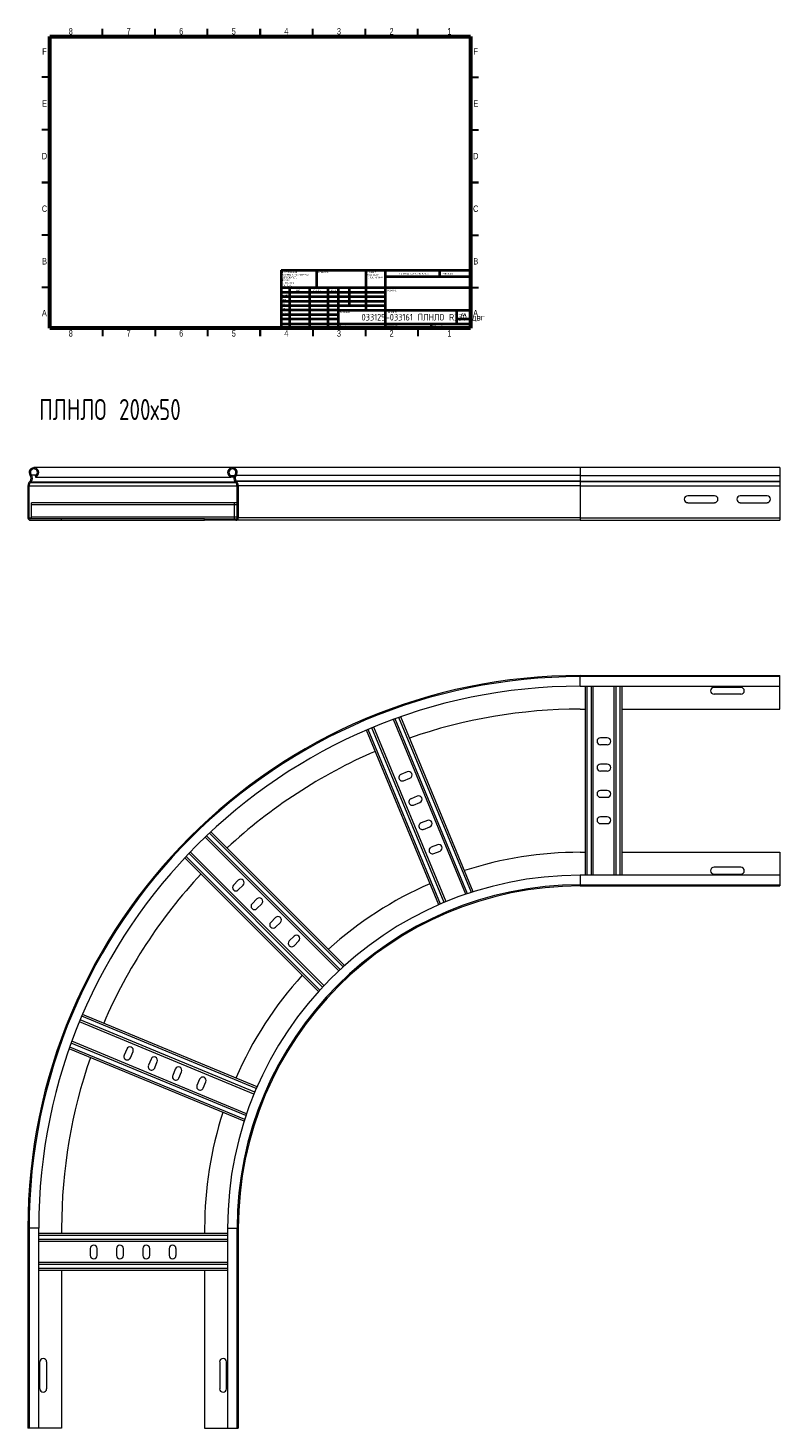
# Model space of a CAD drawing. Header units: millimetres. Extents: x -45 to 12912, y -6292 to 295.
# Tile 4 of 13: x -11 to 704, y -1035 to 295. Entities that reach past the tile are written whole.
import ezdxf

# ---------------------------------------------------------------- set-up
doc = ezdxf.new("R2010")
doc.units = ezdxf.units.MM
doc.styles.add('SLDTEXTSTYLE0', font='TXT', dxfattribs={"width": 0.7, "bigfont": 'bigfont'})
doc.styles.add('SLDTEXTSTYLE1', font='TXT', dxfattribs={"width": 0.75, "bigfont": 'bigfont'})
doc.styles.add('SLDTEXTSTYLE2', font='TXT', dxfattribs={"width": 0.75})
doc.styles.add('SLDTEXTSTYLE3', font='TXT', dxfattribs={"width": 0.681818, "bigfont": 'bigfont'})

# ---------------------------------------------------------------- blocks, each defined once
blk = doc.blocks.new('SW_NOTE_0')
at = {"color": 0, "linetype": 'Continuous', "lineweight": 0, "char_height": 1.5, "attachment_point": 1, "style": 'SLDTEXTSTYLE1'}
for s, insert in [('\\M+18452\\M+18443\\M+1844C\\M+18440\\M+18444\\M+18449\\M+18453\\M+1845D', (0, 1.9)), ('\\M+18448\\M+18440\\M+18454\\M+18452\\M+18445\\M+1844E\\M+18457\\M+1845C \\M+18449', (0, -0.6)), ('\\M+1844F\\M+18452\\M+18453\\M+18451\\M+1845C\\M+18445 \\M+1844B\\M+18451\\M+1844F\\M+1844D\\M+1844B\\M+18449', (0, -3.1))]:
    blk.add_mtext(s, dxfattribs=dict(at, insert=insert))
blk = doc.blocks.new('SW_NOTE_1')
at = {"color": 0, "linetype": 'Continuous', "lineweight": 0, "char_height": 1.5, "attachment_point": 1, "style": 'SLDTEXTSTYLE1'}
for s, insert in [('\\M+18450\\M+1844F \\M+18454\\M+1844D\\M+1844F\\M+1844C\\M+18458\\M+18440\\M+1844E\\M+18449\\M+1845F:', (0, 1.9)), ('\\M+18451\\M+18440\\M+18448\\M+1844D\\M+18445\\M+18451\\M+1845C \\M+18442 \\M+1844D\\M+18449\\M+1844C\\M+1844C\\M+18449\\M+1844D\\M+18445\\M+18453\\M+18451\\M+18440\\M+18456', (0, -0.6)), ('\\M+18459\\M+18445\\M+18451\\M+1844F\\M+18456\\M+1844F\\M+18442\\M+18440\\M+18453\\M+1844F\\M+18452\\M+18453\\M+1845D:', (0, -3.1)), ('\\M+18444\\M+1844F\\M+18450\\M+18454\\M+18452\\M+1844B\\M+18449:', (0, -5.6)), ('\\M+1844C\\M+18449\\M+1844E\\M+18445\\M+1844A\\M+1844E\\M+1845C\\M+18445:', (1.7, -8.1)), ('\\M+18454\\M+18443\\M+1844C\\M+1844F\\M+18442\\M+1845C\\M+18445:', (1.7, -10.6))]:
    blk.add_mtext(s, dxfattribs=dict(at, insert=insert))

msp = doc.modelspace()

# ---------------------------------------------------------------- linework, layer by layer
at = {"color": 7, "linetype": 'Continuous', "lineweight": 30}
for p, q in [((60, 287), (60, 294.5)), ((110, 287), (110, 294.5)), ((160, 287), (160, 294.5)), ((210, 287), (210, 294.5)), ((210, 294.5), (210, 287)), ((260, 287), (260, 294.5)), ((310, 287), (310, 294.5)), ((360, 287), (360, 294.5)), ((10, 248.5), (2.5, 248.5)), ((410, 248.5), (417.5, 248.5)), ((10, 198.5), (2.5, 198.5)), ((410, 198.5), (417.5, 198.5)), ((10, 148.5), (2.5, 148.5)), ((2.5, 148.5), (10, 148.5)), ((410, 148.5), (417.5, 148.5)), ((417.5, 148.5), (410, 148.5)), ((10, 98.5), (2.5, 98.5)), ((410, 98.5), (417.5, 98.5)), ((10, 48.5), (2.5, 48.5)), ((410, 48.5), (417.5, 48.5)), ((60, 10), (60, 2.5)), ((110, 10), (110, 2.5)), ((160, 10), (160, 2.5)), ((210, 10), (210, 2.5)), ((210, 2.5), (210, 10)), ((260, 10), (260, 2.5)), ((310, 10), (310, 2.5)), ((360, 10), (360, 2.5))]:
    msp.add_line(p, q, dxfattribs=at)
at = {"color": 7, "linetype": 'Continuous', "lineweight": 60}
for p, q in [((10, 10), (10, 287)), ((10, 287), (410, 287)), ((410, 287), (410, 10)), ((410, 10), (10, 10))]:
    msp.add_line(p, q, dxfattribs=at)
at = {"color": 7, "linetype": 'Continuous', "lineweight": 40}
for p, q in [((230, 65.2), (410, 65.2)), ((230, 65.2), (230, 10)), ((263.8, 48.2), (263.8, 65.2)), ((310.6, 65.2), (310.6, 27)), ((328.8, 65.2), (328.8, 10)), ((410, 58.9), (328.8, 58.9)), ((380.8, 58.9), (380.8, 65.2)), ((410, 48.2), (230, 48.2)), ((328.8, 44), (230, 44)), ((237.8, 48.2), (237.8, 10)), ((257, 48.2), (257, 10)), ((274.4, 48.2), (274.4, 10)), ((284.6, 10), (284.6, 48.2)), ((295, 31.2), (295, 48.2)), ((328.8, 39.7), (230, 39.7)), ((328.8, 35.5), (230, 35.5)), ((328.8, 31.2), (230, 31.2)), ((284.6, 27), (230, 27)), ((284.6, 27), (410, 27)), ((397, 14.2), (397, 27)), ((284.6, 22.7), (230, 22.7)), ((284.6, 18.5), (230, 18.5)), ((230, 14.2), (410, 14.2)), ((373, 10), (373, 14.2)), ((410, 18.5), (397, 18.5))]:
    msp.add_line(p, q, dxfattribs=at)
at = {"color": 8, "linetype": 'Continuous', "lineweight": 15}
for p, q in [((-7.7, -129.2), (-2.5, -129.2)), ((514.2, -122.5), (514.2, -130)), ((-9.6, -139.8), (188, -139.8)), ((-8.2, -136.5), (186.7, -136.5)), ((-7.9, -136.1), (186.4, -136.1)), ((188, -157.7), (185.7, -157.7)), ((-9.6, -170.1), (-7.3, -170.1)), ((188, -169.5), (185.7, -169.5)), ((514.2, -321.1), (514.2, -320)), ((514.2, -330.2), (514.2, -321.1)), ((521, -509.8), (521, -330.2)), ((524.9, -509.8), (524.9, -330.2)), ((548.5, -509.8), (548.5, -330.2)), ((552.4, -509.8), (552.4, -330.2)), ((381.4, -537.2), (312.7, -371.3)), ((385, -535.7), (316.3, -369.8)), ((407.1, -527.4), (338.3, -361.2)), ((410.8, -526.1), (341.9, -359.9)), ((286.1, -599.4), (159.1, -472.4)), ((289, -596.8), (161.9, -469.7)), ((266.7, -618.9), (139.7, -491.9)), ((269.4, -616.1), (142.4, -489.1)), ((514.2, -509.8), (514.2, -518.9)), ((514.2, -518.9), (514.2, -520)), ((204.8, -716), (38.9, -647.3)), ((206.3, -712.4), (40.4, -643.7)), ((195.3, -741.8), (29.1, -673)), ((196.5, -738.1), (30.4, -669.3)), ((-9.6, -845), (-10.8, -845)), ((-0.5, -845), (-9.6, -845)), ((179, -845), (188.1, -845)), ((188.1, -845), (189.2, -845)), ((179, -852.1), (-0.5, -852.1)), ((179, -856), (-0.5, -856)), ((179, -879.6), (-0.5, -879.6)), ((179, -883.5), (-0.5, -883.5))]:
    msp.add_line(p, q, dxfattribs=at)
at = {"color": 7, "linetype": 'Continuous', "lineweight": 15}
for p, q in [((514.2, -122.5), (-5.1, -122.5)), ((-3.9, -130.2), (-3.5, -131.4)), ((-3.5, -131.4), (182, -131.4)), ((182.4, -130.2), (182, -131.4)), ((185.1, -131.4), (182, -131.4)), ((185.5, -130.2), (182.4, -130.2)), ((514.2, -122.5), (183.6, -122.5)), ((514.2, -130), (187.1, -130)), ((704.2, -122.5), (514.2, -122.5)), ((704.2, -122.5), (514.2, -122.5)), ((514.2, -130), (514.2, -135.3)), ((514.2, -130), (704.2, -130)), ((704.2, -122.5), (704.2, -130)), ((704.2, -130), (704.2, -135.3)), ((-10.8, -139.8), (-10.8, -170.1)), ((-9.6, -170.1), (-9.6, -139.8)), ((-8.8, -135.3), (-9.1, -135.7)), ((-8.2, -136.5), (-7.9, -136.1)), ((186.7, -136.5), (186.4, -136.1)), ((187.2, -135.3), (187.6, -135.7)), ((514.2, -135.3), (187.2, -135.3)), ((514.2, -135.7), (187.6, -135.7)), ((188, -170.1), (188, -139.8)), ((189.2, -139.8), (189.2, -170.1)), ((514.2, -139.8), (189.2, -139.8)), ((514.2, -135.3), (514.2, -135.7)), ((514.2, -135.3), (704.2, -135.3)), ((514.2, -135.7), (514.2, -139.8)), ((514.2, -135.7), (704.2, -135.7)), ((514.2, -139.8), (514.2, -170.1)), ((514.2, -139.8), (704.2, -139.8)), ((704.2, -135.3), (704.2, -135.7)), ((704.2, -135.7), (704.2, -139.8)), ((704.2, -139.8), (704.2, -170.1)), ((185.7, -155.9), (-7.3, -155.9)), ((-7.3, -157.7), (-7.3, -155.9)), ((185.7, -157.7), (-7.3, -157.7)), ((-7.3, -169.5), (-7.3, -157.7)), ((188, -155.9), (185.7, -155.9)), ((185.7, -157.7), (185.7, -155.9)), ((185.7, -169.5), (185.7, -157.7)), ((642, -149.3), (616.5, -149.3)), ((616.5, -155.8), (642, -155.8)), ((692, -149.3), (666.5, -149.3)), ((666.5, -155.8), (692, -155.8)), ((21.2, -171.3), (-8.4, -171.3)), ((-8.4, -172.5), (21.2, -172.5)), ((185.7, -169.5), (-7.3, -169.5)), ((-7.3, -171.3), (-7.3, -169.5)), ((157.2, -171.3), (21.2, -171.3)), ((21.2, -172.5), (21.2, -171.3)), ((21.2, -172.5), (157.2, -172.5)), ((157.2, -171.3), (186.8, -171.3)), ((157.2, -172.5), (157.2, -171.3)), ((186.8, -172.5), (157.2, -172.5)), ((185.7, -171.3), (185.7, -169.5)), ((514.2, -172.5), (186.8, -172.5)), ((514.2, -170.1), (189.2, -170.1)), ((514.2, -170.1), (514.2, -172.5)), ((514.2, -170.1), (704.2, -170.1)), ((514.2, -172.5), (704.2, -172.5)), ((704.2, -170.1), (704.2, -172.5)), ((514.2, -320), (704.2, -320)), ((704.2, -321.1), (514.2, -321.1)), ((514.2, -330.2), (704.2, -330.2)), ((519.2, -509.8), (519.2, -330.2)), ((526.7, -509.8), (526.7, -330.2)), ((546.7, -509.8), (546.7, -330.2)), ((554.2, -509.8), (554.2, -330.2)), ((641.5, -331.2), (667, -331.2)), ((704.2, -321.1), (704.2, -320)), ((704.2, -330.2), (704.2, -321.1)), ((704.2, -352), (704.2, -330.2)), ((667, -337.7), (641.5, -337.7)), ((514.2, -352), (519.2, -352)), ((554.2, -352), (704.2, -352)), ((379.7, -537.9), (311, -372)), ((386.7, -535), (317.9, -369.1)), ((405.4, -527.9), (336.6, -361.9)), ((412.5, -525.6), (343.6, -359.3)), ((540, -379.2), (533.5, -379.2)), ((533.5, -385.7), (540, -385.7)), ((349.8, -411.5), (343.8, -414)), ((540, -404.2), (533.5, -404.2)), ((533.5, -410.7), (540, -410.7)), ((346.3, -420), (352.3, -417.5)), ((359.4, -434.6), (353.4, -437.1)), ((540, -429.2), (533.5, -429.2)), ((533.5, -435.7), (540, -435.7)), ((355.9, -443.1), (361.9, -440.6)), ((369, -457.7), (363, -460.1)), ((365.4, -466.2), (371.4, -463.7)), ((540, -454.2), (533.5, -454.2)), ((533.5, -460.7), (540, -460.7)), ((284.8, -600.6), (157.8, -473.6)), ((290.3, -595.5), (163.2, -468.5)), ((270.6, -614.7), (143.6, -487.8)), ((378.5, -480.8), (372.5, -483.2)), ((375, -489.2), (381, -486.8)), ((514.2, -488), (519.2, -488)), ((554.2, -488), (704.2, -488)), ((704.2, -488), (704.2, -509.8)), ((265.5, -620.3), (138.4, -493.2)), ((667, -502.2), (641.5, -502.2)), ((189.2, -514.6), (184.6, -519.2)), ((704.2, -509.8), (514.2, -509.8)), ((641.5, -508.7), (667, -508.7)), ((704.2, -509.8), (704.2, -518.9)), ((189.2, -523.8), (193.8, -519.2)), ((514.2, -518.9), (704.2, -518.9)), ((514.2, -520), (704.2, -520)), ((704.2, -518.9), (704.2, -520)), ((206.9, -532.3), (202.3, -536.9)), ((206.9, -541.5), (211.5, -536.9)), ((224.6, -550), (220, -554.6)), ((224.6, -559.2), (229.2, -554.6)), ((242.2, -567.6), (237.6, -572.2)), ((242.2, -576.8), (246.8, -572.2)), ((204.1, -717.7), (38.2, -649)), ((207.1, -710.8), (41.1, -642.1)), ((194.7, -743.6), (28.5, -674.7)), ((197.1, -736.4), (31, -667.6)), ((83.1, -674.9), (80.6, -680.9)), ((86.6, -683.3), (89.1, -677.3)), ((106.2, -684.4), (103.7, -690.4)), ((109.7, -692.9), (112.2, -686.9)), ((129.3, -694), (126.8, -700)), ((132.8, -702.5), (135.3, -696.5)), ((152.4, -703.6), (149.9, -709.6)), ((155.9, -712.1), (158.4, -706)), ((-10.8, -845), (-10.8, -1035)), ((-9.6, -845), (-9.6, -1035)), ((-0.5, -1035), (-0.5, -845)), ((179, -850.3), (-0.5, -850.3)), ((21.2, -845), (21.2, -850.3)), ((157.2, -845), (157.2, -850.3)), ((179, -845), (179, -1035)), ((188.1, -1035), (188.1, -845)), ((189.2, -845), (189.2, -1035)), ((179, -857.8), (-0.5, -857.8)), ((48.5, -864.5), (48.5, -871)), ((55, -871), (55, -864.5)), ((73.5, -864.5), (73.5, -871)), ((80, -871), (80, -864.5)), ((98.5, -864.5), (98.5, -871)), ((105, -871), (105, -864.5)), ((123.5, -864.5), (123.5, -871)), ((130, -871), (130, -864.5)), ((179, -877.8), (-0.5, -877.8)), ((179, -885.3), (-0.5, -885.3)), ((21.2, -885.3), (21.2, -1035)), ((157.2, -885.3), (157.2, -1035)), ((0.5, -997.7), (0.5, -972.2)), ((7, -972.2), (7, -997.7)), ((171.5, -972.2), (171.5, -997.7)), ((178, -997.7), (178, -972.2)), ((-9.6, -1035), (-10.8, -1035)), ((-0.5, -1035), (-9.6, -1035)), ((21.2, -1035), (-0.5, -1035)), ((157.2, -1035), (179, -1035)), ((179, -1035), (188.1, -1035)), ((188.1, -1035), (189.2, -1035))]:
    msp.add_line(p, q, dxfattribs=at)
for centre, radius, start, end in [((-5.1, -127.1), 4.55, 290.35, 219.6825), ((-11.7, -132.5), 4, 316.4642, 39.6825), ((-5.1, -127.1), 3.35, 290.35, 219.6825), ((-11.7, -132.5), 5.2, 316.4642, 39.6825), ((183.6, -127.1), 4.55, 320.3184, 249.65), ((183.6, -127.1), 3.35, 320.3184, 249.65), ((190.1, -132.5), 5.2, 140.3184, 223.5351), ((190.1, -132.5), 4, 140.3184, 223.5351), ((-4.8, -139.8), 6, 136.4642, 180), ((-4.8, -139.8), 4.8, 136.4642, 180), ((183.2, -139.8), 4.8, 0, 43.5351), ((183.2, -139.8), 6, 0, 43.5351), ((616.5, -152.5), 3.25, 90, 270), ((642, -152.5), 3.25, 270, 90), ((666.5, -152.5), 3.25, 90, 270), ((692, -152.5), 3.25, 270, 90), ((-8.4, -170.1), 2.4, 180, 270), ((-8.4, -170.1), 1.2, 180, 270), ((186.8, -170.1), 2.4, 270, 0), ((186.8, -170.1), 1.2, 270, 0), ((514.2, -845), 525, 90, 180), ((514.2, -845), 523.9, 90, 180), ((514.2, -845), 514.8, 90, 180), ((641.5, -334.5), 3.25, 90, 270), ((667, -334.5), 3.25, 270, 90), ((514.2, -845), 493, 90, 109.2141), ((533.5, -382.5), 3.25, 90, 270), ((540, -382.5), 3.25, 270, 90), ((514.2, -845), 493, 113.2836, 132.9036), ((351.1, -414.5), 3.25, 292.5, 112.5), ((533.5, -407.5), 3.25, 90, 270), ((540, -407.5), 3.25, 270, 90), ((345.1, -417), 3.25, 112.5, 292.5), ((354.6, -440.1), 3.25, 112.5, 292.5), ((360.6, -437.6), 3.25, 292.5, 112.5), ((533.5, -432.5), 3.25, 90, 270), ((540, -432.5), 3.25, 270, 90), ((364.2, -463.1), 3.25, 112.5, 292.5), ((370.2, -460.7), 3.25, 292.5, 112.5), ((533.5, -457.5), 3.25, 90, 270), ((540, -457.5), 3.25, 270, 90), ((373.8, -486.2), 3.25, 112.5, 292.5), ((379.8, -483.8), 3.25, 292.5, 112.5), ((514.2, -845), 357, 90, 107.9601), ((641.5, -505.5), 3.25, 90, 270), ((667, -505.5), 3.25, 270, 90), ((514.2, -845), 493, 136.9721, 156.7513), ((514.2, -845), 335.2, 90, 180), ((191.5, -516.9), 3.25, 315, 135), ((514.2, -845), 357, 113.5821, 132.1044), ((186.9, -521.5), 3.25, 135, 315), ((514.2, -845), 326.1, 90, 180), ((514.2, -845), 325, 90, 180), ((209.2, -534.6), 3.25, 315, 135), ((204.6, -539.2), 3.25, 135, 315), ((222.3, -556.9), 3.25, 135, 315), ((226.9, -552.3), 3.25, 315, 135), ((244.5, -569.9), 3.25, 315, 135), ((239.9, -574.5), 3.25, 135, 315), ((514.2, -845), 357, 137.7239, 156.466), ((86.1, -676.1), 3.25, 337.5, 157.5), ((514.2, -845), 493, 160.8208, 180), ((83.6, -682.1), 3.25, 157.5, 337.5), ((106.7, -691.7), 3.25, 157.5, 337.5), ((109.2, -685.7), 3.25, 337.5, 157.5), ((129.8, -701.2), 3.25, 157.5, 337.5), ((132.3, -695.2), 3.25, 337.5, 157.5), ((155.4, -704.8), 3.25, 337.5, 157.5), ((152.9, -710.8), 3.25, 157.5, 337.5), ((514.2, -845), 357, 162.0882, 180), ((51.7, -864.5), 3.25, 0, 180), ((76.7, -864.5), 3.25, 0, 180), ((101.7, -864.5), 3.25, 360, 180), ((126.7, -864.5), 3.25, 0, 180), ((51.7, -871), 3.25, 180, 0), ((76.7, -871), 3.25, 180, 0), ((101.7, -871), 3.25, 180, 0), ((126.7, -871), 3.25, 180, 0), ((3.7, -972.2), 3.25, 0, 180), ((174.7, -972.2), 3.25, 0, 180), ((3.7, -997.7), 3.25, 180, 0), ((174.7, -997.7), 3.25, 180, 0)]:
    msp.add_arc(centre, radius, start, end, dxfattribs=at)

# ---------------------------------------------------------------- block references
at = {"color": 7, "linetype": 'Continuous', "lineweight": 0}
for name, p in [('SW_NOTE_1', (230.6, 62)), ('SW_NOTE_0', (311.3, 62.1))]:
    msp.add_blockref(name, p, dxfattribs=at)

# ---------------------------------------------------------------- texts
for s, insert, char_height, attachment_point, style in [('8', (29.9, 295.1), 6.1, 2, 'SLDTEXTSTYLE2'), ('7', (84.9, 295.1), 6.1, 2, 'SLDTEXTSTYLE2'), ('6', (134.9, 295.1), 6.1, 2, 'SLDTEXTSTYLE2'), ('5', (184.9, 295.1), 6.1, 2, 'SLDTEXTSTYLE2'), ('4', (234.9, 295.1), 6.1, 2, 'SLDTEXTSTYLE2'), ('3', (284.9, 295.1), 6.1, 2, 'SLDTEXTSTYLE2'), ('2', (334.9, 295.1), 6.1, 2, 'SLDTEXTSTYLE2'), ('1', (389.9, 295.1), 6.1, 2, 'SLDTEXTSTYLE2'), ('F', (4.9, 275.9), 6.1, 2, 'SLDTEXTSTYLE2'), ('F', (414.9, 275.9), 6.1, 2, 'SLDTEXTSTYLE2'), ('E', (5, 226.6), 6.1, 2, 'SLDTEXTSTYLE2'), ('E', (415, 226.6), 6.1, 2, 'SLDTEXTSTYLE2'), ('D', (4.9, 176.6), 6.1, 2, 'SLDTEXTSTYLE2'), ('D', (414.9, 176.6), 6.1, 2, 'SLDTEXTSTYLE2'), ('C', (4.9, 126.6), 6.1, 2, 'SLDTEXTSTYLE2'), ('C', (414.9, 126.6), 6.1, 2, 'SLDTEXTSTYLE2'), ('B', (5, 76.6), 6.1, 2, 'SLDTEXTSTYLE2'), ('B', (415, 76.6), 6.1, 2, 'SLDTEXTSTYLE2'), ('\\M+1844F\\M+18441\\M+18451\\M+18440\\M+18441\\M+1844F\\M+18453\\M+1844B\\M+18440:', (264.4, 63.9), 1.5, 1, 'SLDTEXTSTYLE1'), ('\\M+1844E\\M+18445 \\M+1844D\\M+18440\\M+18452\\M+18459\\M+18453\\M+18440\\M+18441\\M+18449\\M+18451\\M+1844F\\M+18442\\M+18440\\M+18453\\M+1845D \\M+18458\\M+18445\\M+18451\\M+18453\\M+18445\\M+18447', (342.6, 62.5), 1.5, 1, 'SLDTEXTSTYLE1'), ('\\M+18451\\M+18445\\M+18444\\M+18440\\M+1844B\\M+18457\\M+18449\\M+18460', (383.3, 62.3), 1.5, 1, 'SLDTEXTSTYLE1'), ('\\M+18451\\M+18470\\M+18478\\M+18482\\M+18470\\M+18471.', (230.2, 42.4), 1.5, 1, 'SLDTEXTSTYLE1'), ('\\M+18449\\M+1844D\\M+18460', (244.3, 46.5), 1.5, 1, 'SLDTEXTSTYLE1'), ('\\M+18450\\M+1844F\\M+18444\\M+18450\\M+18449\\M+18452\\M+1845D', (260, 46.6), 1.5, 1, 'SLDTEXTSTYLE1'), ('\\M+18444\\M+18440\\M+18453\\M+18440', (277.2, 46.6), 1.5, 1, 'SLDTEXTSTYLE1'), ('\\M+1844E\\M+18440\\M+18448\\M+18442\\M+18440\\M+1844E\\M+18449\\M+18445:', (330.1, 46.6), 1.5, 1, 'SLDTEXTSTYLE1'), ('A', (4.8, 27.4), 6.1, 2, 'SLDTEXTSTYLE2'), ('\\M+18450\\M+18482\\M+18480\\M+18472.', (230.4, 38.2), 1.5, 1, 'SLDTEXTSTYLE1'), ('\\M+18454\\M+18484\\M+18472.', (230.4, 34.1), 1.5, 1, 'SLDTEXTSTYLE1'), ('\\M+1844D\\M+18470\\M+1848A.', (230.5, 29.7), 1.5, 1, 'SLDTEXTSTYLE1'), ('A', (414.8, 27.4), 6.1, 2, 'SLDTEXTSTYLE2'), ('033125-033161 \\M+18450\\M+1844C\\M+1844E\\M+1844C\\M+1844F R330 \\M+18474\\M+18472\\M+18473', (364.9, 23.6), 6.35, 2, 'SLDTEXTSTYLE1'), ('\\M+18453.\\M+1847B\\M+18480\\M+1847E\\M+18484\\M+18482', (230.7, 25.3), 1.5, 1, 'SLDTEXTSTYLE1'), ('\\M+1844D\\M+18440\\M+18453\\M+18445\\M+18451\\M+18449\\M+18440\\M+1844C:', (285.6, 26), 1.5, 1, 'SLDTEXTSTYLE1'), ('\\M+18458\\M+18445\\M+18451\\M+18453\\M+18445\\M+18447 \\M+18782:', (330.4, 26), 1.5, 1, 'SLDTEXTSTYLE1'), ('A3', (400.9, 24.4), 2.91, 1, 'SLDTEXTSTYLE2'), ('8', (29.9, 8.1), 6.1, 2, 'SLDTEXTSTYLE2'), ('7', (84.9, 8.1), 6.1, 2, 'SLDTEXTSTYLE2'), ('6', (134.9, 8.1), 6.1, 2, 'SLDTEXTSTYLE2'), ('5', (184.9, 8.1), 6.1, 2, 'SLDTEXTSTYLE2'), ('4', (234.9, 8.1), 6.1, 2, 'SLDTEXTSTYLE2'), ('3', (284.9, 8.1), 6.1, 2, 'SLDTEXTSTYLE2'), ('\\M+1844D\\M+18440\\M+18452\\M+18452\\M+18440:', (285.6, 12.9), 1.499, 1, 'SLDTEXTSTYLE1'), ('\\M+1844D\\M+18440\\M+18452\\M+18459\\M+18453\\M+18440\\M+18441:1:1', (330.1, 12.9), 1.5, 1, 'SLDTEXTSTYLE1'), ('2', (334.9, 8.1), 6.1, 2, 'SLDTEXTSTYLE2'), ('\\M+1844C\\M+18449\\M+18452\\M+18453 1 \\M+18449\\M+18448 1', (374.5, 12.9), 1.5, 1, 'SLDTEXTSTYLE3'), ('1', (389.9, 8.1), 6.1, 2, 'SLDTEXTSTYLE2'), ('\\M+18450\\M+1844C\\M+1844E\\M+1844C\\M+1844F 200\\M+1848750', (-0.1, -57.3), 20, 1, 'SLDTEXTSTYLE0')]:
    msp.add_mtext(s, dxfattribs=dict(at, insert=insert, char_height=char_height, attachment_point=attachment_point, style=style))

doc.saveas('drawing.dxf')
